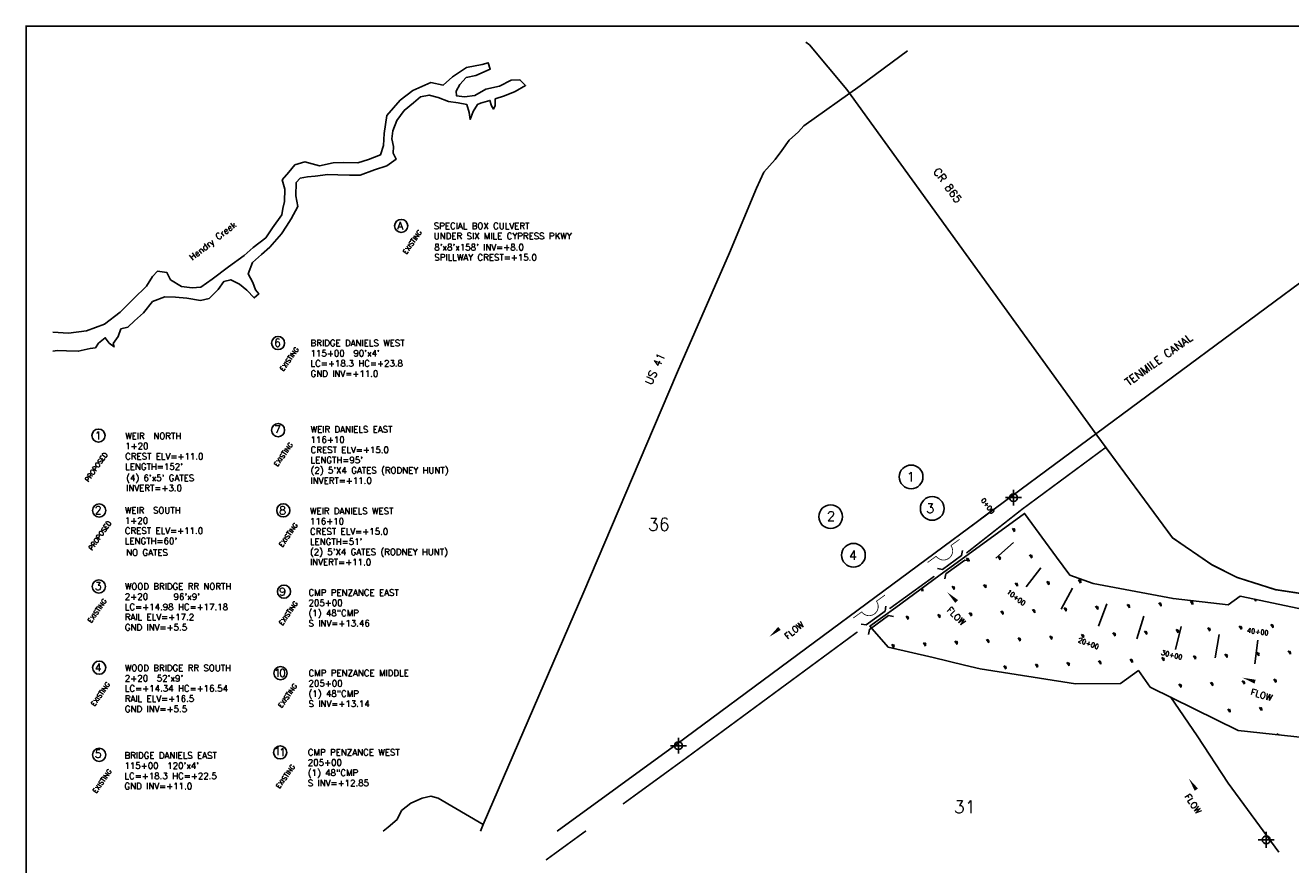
# Model space of a CAD drawing. Extents: x 225276 to 259236, y 777616 to 798996.
# Tile 2 of 5: x 225766 to 241761, y 788376 to 798996. Entities that reach past the tile are written whole.
import ezdxf
from ezdxf.enums import TextEntityAlignment as Align

# ---------------------------------------------------------------- set-up
doc = ezdxf.new("R2010")
doc.units = 0
doc.header["$LTSCALE"] = 800
doc.header["$PDMODE"] = 34
doc.header["$PDSIZE"] = 100
doc.linetypes.add('PHANTOM', pattern=[0])
doc.linetypes.add('STREAM', pattern=[0])
doc.layers.get('0').update_dxf_attribs({"linetype": 'CONTINUOUS'})
for name, color, linetype in [('BORDER', 1, 'CONTINUOUS'), ('HATCH', 3, 'CONTINUOUS'), ('LIMBS', 5, 'STREAM'), ('MAJROADS', 9, 'CONTINUOUS'), ('PLAKES', 5, 'CONTINUOUS'), ('ROW', 12, 'PHANTOM'), ('SEC', 2, 'CONTINUOUS'), ('STATIONS', 7, 'CONTINUOUS'), ('STRUCTTEXT', 7, 'CONTINUOUS'), ('STRUCTURES', 1, 'CONTINUOUS'), ('TEXT', 7, 'CONTINUOUS'), ('TRUNKS', 5, 'STREAM'), ('WATER', 4, 'CONTINUOUS'), ('WSHEDS', 11, 'CONTINUOUS')]:
    doc.layers.add(name, color=color, linetype=linetype)
doc.layers.get('0').freeze()
doc.styles.get("Standard").update_dxf_attribs({"font": 'ROMANT'})

# ---------------------------------------------------------------- blocks, each defined once
blk = doc.blocks.new('BRIDGE')
at = {"layer": 'STRUCTURES', "color": 0}
for points in [[(-165, -388), (-77, -299), (-77, 299), (-165, 388)], [(153, -388), (65, -299), (65, 299), (153, 388)]]:
    blk.add_lwpolyline(points, dxfattribs=at)
blk = doc.blocks.new('WEIR')
at = {"layer": 'STRUCTURES', "color": 0, "const_width": 20}
blk.add_lwpolyline([(0, 498), (0, 230, -1), (0, -230), (0, -498)], format="xyb", dxfattribs=at)
blk = doc.blocks.new('*X')
at = {"color": 0}
for p, q in [((238243, 792631), (238271, 792589)), ((238250, 792621), (238257, 792635)), ((238254, 792616), (238270, 792627)), ((238257, 792610), (238278, 792624)), ((238260, 792605), (238277, 792616)), ((238264, 792600), (238280, 792601)), ((237662, 792254), (237690, 792212)), ((237669, 792244), (237676, 792258)), ((237673, 792238), (237689, 792249)), ((238062, 792275), (238089, 792233)), ((238069, 792265), (238076, 792279)), ((238072, 792259), (238089, 792270)), ((238075, 792254), (238096, 792268)), ((238079, 792249), (238096, 792260)), ((238461, 792296), (238488, 792254)), ((238468, 792285), (238475, 792300)), ((238471, 792280), (238488, 792291)), ((238475, 792275), (238496, 792289)), ((238478, 792270), (238495, 792281)), ((238482, 792265), (238498, 792265)), ((237676, 792233), (237697, 792247)), ((237679, 792228), (237696, 792239)), ((237683, 792223), (237699, 792223)), ((238082, 792244), (238098, 792244)), ((238280, 791940), (238307, 791898)), ((238286, 791929), (238294, 791943)), ((238290, 791924), (238307, 791935)), ((238293, 791919), (238314, 791932)), ((238679, 791960), (238706, 791919)), ((238686, 791950), (238693, 791964)), ((238689, 791945), (238706, 791956)), ((238693, 791940), (238714, 791953)), ((238696, 791934), (238713, 791945)), ((238700, 791929), (238715, 791930)), ((239079, 791981), (239106, 791939)), ((239085, 791971), (239093, 791985)), ((239089, 791966), (239106, 791977)), ((239092, 791960), (239113, 791974)), ((239096, 791955), (239112, 791966)), ((239099, 791950), (239115, 791951)), ((237089, 791865), (237109, 791835)), ((237091, 791861), (237108, 791872)), ((237095, 791856), (237116, 791869)), ((237098, 791851), (237115, 791861)), ((237102, 791845), (237118, 791846)), ((237481, 791898), (237508, 791856)), ((237488, 791887), (237495, 791901)), ((237491, 791882), (237508, 791893)), ((237494, 791877), (237515, 791890)), ((237498, 791871), (237515, 791882)), ((237501, 791866), (237517, 791867)), ((237880, 791919), (237907, 791877)), ((237887, 791908), (237894, 791922)), ((237890, 791903), (237907, 791914)), ((237894, 791898), (237915, 791911)), ((237897, 791892), (237914, 791903)), ((237901, 791887), (237917, 791888)), ((238297, 791913), (238313, 791924)), ((238300, 791908), (238316, 791909)), ((238504, 791594), (238512, 791608)), ((238897, 791625), (238924, 791583)), ((238904, 791615), (238911, 791629)), ((238907, 791609), (238924, 791620)), ((238911, 791604), (238932, 791618)), ((238914, 791599), (238931, 791610)), ((239296, 791646), (239324, 791604)), ((239303, 791635), (239310, 791650)), ((239307, 791630), (239323, 791641)), ((239310, 791625), (239331, 791639)), ((239313, 791620), (239330, 791631)), ((239317, 791615), (239333, 791615)), ((239696, 791667), (239723, 791625)), ((239703, 791656), (239710, 791671)), ((239706, 791651), (239723, 791662)), ((239709, 791646), (239730, 791660)), ((239713, 791641), (239730, 791652)), ((239716, 791635), (239732, 791636)), ((240095, 791688), (240123, 791646)), ((240102, 791677), (240109, 791692)), ((240106, 791672), (240122, 791683)), ((240109, 791667), (240130, 791680)), ((240112, 791662), (240129, 791673)), ((240116, 791656), (240132, 791657)), ((240495, 791709), (240522, 791667)), ((240502, 791698), (240509, 791713)), ((240505, 791693), (240522, 791704)), ((240508, 791688), (240529, 791701)), ((240512, 791683), (240529, 791693)), ((240515, 791677), (240531, 791678)), ((241304, 791734), (241321, 791709)), ((241307, 791730), (241312, 791733)), ((241311, 791724), (241321, 791731)), ((241314, 791719), (241330, 791720)), ((236900, 791520), (236927, 791478)), ((236906, 791510), (236914, 791524)), ((236910, 791505), (236927, 791516)), ((236913, 791499), (236934, 791513)), ((236917, 791494), (236933, 791505)), ((236920, 791489), (236936, 791490)), ((237299, 791541), (237326, 791499)), ((237306, 791531), (237313, 791545)), ((237309, 791526), (237326, 791536)), ((237313, 791520), (237334, 791534)), ((237316, 791515), (237333, 791526)), ((237320, 791510), (237336, 791511)), ((237699, 791562), (237726, 791520)), ((237705, 791552), (237713, 791566)), ((237709, 791546), (237726, 791557)), ((237712, 791541), (237733, 791555)), ((237716, 791536), (237732, 791547)), ((237719, 791531), (237735, 791532)), ((238098, 791583), (238125, 791541)), ((238105, 791573), (238112, 791587)), ((238108, 791567), (238125, 791578)), ((238112, 791562), (238133, 791576)), ((238115, 791557), (238132, 791568)), ((238118, 791552), (238134, 791553)), ((238497, 791604), (238525, 791562)), ((238508, 791588), (238524, 791599)), ((238511, 791583), (238532, 791597)), ((238515, 791578), (238531, 791589)), ((238518, 791573), (238534, 791573)), ((238917, 791594), (238933, 791594)), ((239115, 791290), (239142, 791248)), ((239122, 791279), (239129, 791293)), ((239514, 791310), (239541, 791269)), ((239521, 791300), (239528, 791314)), ((239524, 791295), (239541, 791306)), ((239528, 791290), (239549, 791303)), ((239531, 791284), (239548, 791295)), ((239914, 791331), (239941, 791289)), ((239921, 791321), (239928, 791335)), ((239924, 791316), (239941, 791327)), ((239927, 791310), (239948, 791324)), ((239931, 791305), (239947, 791316)), ((239934, 791300), (239950, 791301)), ((240313, 791352), (240340, 791310)), ((240320, 791342), (240327, 791356)), ((240323, 791337), (240340, 791348)), ((240327, 791331), (240348, 791345)), ((240330, 791326), (240347, 791337)), ((240334, 791321), (240350, 791322)), ((240713, 791373), (240740, 791331)), ((240719, 791363), (240727, 791377)), ((240723, 791358), (240740, 791368)), ((240726, 791352), (240747, 791366)), ((240730, 791347), (240746, 791358)), ((240733, 791342), (240749, 791343)), ((241112, 791394), (241139, 791352)), ((241119, 791384), (241126, 791398)), ((241122, 791378), (241139, 791389)), ((241126, 791373), (241147, 791387)), ((241129, 791368), (241146, 791379)), ((241132, 791363), (241148, 791364)), ((241512, 791415), (241539, 791373)), ((241518, 791405), (241526, 791419)), ((241522, 791399), (241538, 791410)), ((241525, 791394), (241546, 791408)), ((241529, 791389), (241545, 791400)), ((241532, 791384), (241548, 791385)), ((236718, 791164), (236745, 791122)), ((236725, 791153), (236732, 791168)), ((236728, 791148), (236745, 791159)), ((236732, 791143), (236753, 791157)), ((236735, 791138), (236752, 791149)), ((236739, 791132), (236754, 791133)), ((237118, 791185), (237145, 791143)), ((237124, 791174), (237132, 791189)), ((237128, 791169), (237145, 791180)), ((237131, 791164), (237152, 791178)), ((237135, 791159), (237151, 791170)), ((237138, 791153), (237154, 791154)), ((237517, 791206), (237544, 791164)), ((237524, 791195), (237531, 791210)), ((237527, 791190), (237544, 791201)), ((237531, 791185), (237552, 791198)), ((237534, 791180), (237551, 791190)), ((237537, 791174), (237553, 791175)), ((237916, 791227), (237944, 791185)), ((237923, 791216), (237931, 791231)), ((237927, 791211), (237943, 791222)), ((237930, 791206), (237951, 791219)), ((237933, 791201), (237950, 791211)), ((237937, 791195), (237953, 791196)), ((238316, 791248), (238343, 791206)), ((238323, 791237), (238330, 791251)), ((238326, 791232), (238343, 791243)), ((238330, 791227), (238350, 791240)), ((238333, 791221), (238350, 791232)), ((238336, 791216), (238352, 791217)), ((238715, 791269), (238743, 791227)), ((238722, 791258), (238729, 791272)), ((238726, 791253), (238742, 791264)), ((238729, 791248), (238750, 791261)), ((238732, 791242), (238749, 791253)), ((238736, 791237), (238752, 791238)), ((239125, 791274), (239142, 791285)), ((239128, 791269), (239149, 791282)), ((239132, 791263), (239149, 791274)), ((239135, 791258), (239151, 791259)), ((239535, 791279), (239551, 791280)), ((239732, 790975), (239759, 790933)), ((239739, 790965), (239746, 790979)), ((239742, 790959), (239759, 790970)), ((240132, 790996), (240159, 790954)), ((240138, 790985), (240146, 791000)), ((240142, 790980), (240159, 790991)), ((240145, 790975), (240166, 790989)), ((240149, 790970), (240165, 790981)), ((240531, 791017), (240558, 790975)), ((240538, 791006), (240545, 791021)), ((240541, 791001), (240558, 791012)), ((240545, 790996), (240566, 791010)), ((240548, 790991), (240565, 791002)), ((240551, 790985), (240567, 790986)), ((240930, 791038), (240958, 790996)), ((240937, 791027), (240945, 791042)), ((240941, 791022), (240957, 791033)), ((240944, 791017), (240965, 791030)), ((240947, 791012), (240964, 791023)), ((240951, 791006), (240967, 791007)), ((241330, 791059), (241357, 791017)), ((241337, 791048), (241344, 791063)), ((241340, 791043), (241357, 791054)), ((241344, 791038), (241365, 791051)), ((241347, 791033), (241364, 791043)), ((241350, 791027), (241366, 791028)), ((241729, 791080), (241757, 791038)), ((241736, 791069), (241743, 791083)), ((241740, 791064), (241756, 791075)), ((241743, 791059), (241764, 791072)), ((241746, 791053), (241763, 791064)), ((241750, 791048), (241766, 791049)), ((238134, 790891), (238162, 790849)), ((238141, 790881), (238148, 790895)), ((238145, 790876), (238161, 790886)), ((238148, 790870), (238169, 790884)), ((238151, 790865), (238168, 790876)), ((238155, 790860), (238171, 790861)), ((238534, 790912), (238561, 790870)), ((238541, 790902), (238548, 790916)), ((238544, 790896), (238561, 790907)), ((238547, 790891), (238568, 790905)), ((238551, 790886), (238568, 790897)), ((238554, 790881), (238570, 790882)), ((238933, 790933), (238960, 790891)), ((238940, 790923), (238947, 790937)), ((238943, 790917), (238960, 790928)), ((238947, 790912), (238968, 790926)), ((238950, 790907), (238967, 790918)), ((238954, 790902), (238970, 790903)), ((239333, 790954), (239360, 790912)), ((239339, 790944), (239347, 790958)), ((239343, 790938), (239360, 790949)), ((239346, 790933), (239367, 790947)), ((239350, 790928), (239366, 790939)), ((239353, 790923), (239369, 790923)), ((239746, 790954), (239767, 790968)), ((239749, 790949), (239766, 790960)), ((239753, 790944), (239769, 790944)), ((240152, 790964), (240168, 790965)), ((240349, 790660), (240377, 790619)), ((240356, 790650), (240363, 790664)), ((240360, 790645), (240376, 790656)), ((240363, 790640), (240384, 790653)), ((240749, 790681), (240776, 790639)), ((240756, 790671), (240763, 790685)), ((240759, 790666), (240776, 790677)), ((240762, 790660), (240783, 790674)), ((240766, 790655), (240783, 790666)), ((240769, 790650), (240785, 790651)), ((241148, 790702), (241176, 790660)), ((241155, 790692), (241162, 790706)), ((241159, 790687), (241175, 790698)), ((241162, 790681), (241183, 790695)), ((241165, 790676), (241182, 790687)), ((241169, 790671), (241185, 790672)), ((241548, 790723), (241575, 790681)), ((241555, 790713), (241562, 790727)), ((241558, 790708), (241575, 790718)), ((241561, 790702), (241582, 790716)), ((241565, 790697), (241582, 790708)), ((241568, 790692), (241584, 790693)), ((239982, 790631), (239985, 790632)), ((240366, 790634), (240383, 790645)), ((240370, 790629), (240386, 790630)), ((240967, 790346), (240994, 790304)), ((240974, 790335), (240981, 790350)), ((240977, 790330), (240994, 790341)), ((240980, 790325), (241001, 790339)), ((240984, 790320), (241001, 790331)), ((241366, 790367), (241393, 790325)), ((241373, 790356), (241380, 790371)), ((241376, 790351), (241393, 790362)), ((241380, 790346), (241401, 790360)), ((241383, 790341), (241400, 790352)), ((241387, 790335), (241403, 790336)), ((240987, 790314), (241003, 790315)), ((241584, 790031), (241590, 790022)), ((241591, 790022), (241598, 790035)), ((241602, 790021), (241611, 790027)), ((241612, 790020), (241619, 790024))]:
    blk.add_line(p, q, dxfattribs=at)
blk = doc.blocks.new('FLARROW')
at = {"layer": 'PLAKES', "color": 0}
blk.add_lwpolyline([(0, 0, 0, 0.05, 0), (0.168, 0, 0, 0, -0.087559), (0.267, -0.018, 0, 0, 0.245722), (0.355, -0.006, 0, 0, -0.309425), (0.492, -0.004, 0, 0, 0), (0.558, -0.006, 0, 0, 0)], format="xyseb", dxfattribs=at)
blk.add_text('FLOW', height=0.08, dxfattribs=at).set_placement((0.295, -0.176), align=Align.CENTER)

msp = doc.modelspace()

# ---------------------------------------------------------------- linework, layer by layer
at = {"layer": 'BORDER', "color": 0, "const_width": 20}
msp.add_lwpolyline([(225776, 778166), (259176, 778166), (259176, 798986), (225776, 798986)], close=True, dxfattribs=at)
at = {"layer": 'LIMBS', "color": 0}
msp.add_lwpolyline([(240240, 790498), (240578, 790008), (240973, 789406), (241610, 788536)], dxfattribs=at)
at = {"layer": 'MAJROADS', "color": 0}
for points in [[(236919, 798673), (236318, 798232), (235608, 797726), (235541, 797647), (235421, 797541), (235328, 797412), (235243, 797300), (235102, 797138), (235008, 796937), (234667, 796117), (234012, 794611), (233707, 793899), (232827, 791829), (231553, 788883), (231519, 788802)], [(241894, 791807), (241575, 791855), (241083, 792011), (240759, 792173), (240268, 792513), (239310, 793809), (236151, 798183), (235679, 798748), (235632, 798783)], [(230289, 788802), (230353, 788849), (230466, 788950), (230521, 789061), (230639, 789156), (230781, 789216), (230894, 789245), (230985, 789218), (231553, 788883)]]:
    msp.add_lwpolyline(points, dxfattribs=at)
at = {"layer": 'ROW', "color": 0}
msp.add_lwpolyline([(242185, 791550), (241122, 791772), (240969, 791663), (240274, 791744), (239265, 791935), (238971, 792039), (238802, 792269), (238398, 792821), (237313, 792029), (236770, 791632), (236442, 791393), (236671, 791129), (237240, 790996), (237639, 790901), (237837, 790856), (239039, 790665), (239611, 790669), (239836, 790832), (239987, 790623), (241098, 790074), (242113, 789966)], dxfattribs=at)
at = {"layer": 'SEC', "color": 0}
for p in [(238257, 793020), (234022, 789882), (241452, 788691)]:
    msp.add_point(p, dxfattribs=at)
at = {"layer": 'STATIONS', "color": 0}
for p, q in [((237959, 792838), (237719, 792656)), ((238034, 792254), (238259, 792452)), ((238419, 791893), (238602, 792131)), ((238859, 791609), (239003, 791873)), ((239333, 791394), (239438, 791675)), ((239816, 791233), (239903, 791520)), ((240307, 791099), (240378, 791391)), ((240805, 790994), (240858, 791289)), ((241307, 790917), (241344, 791215))]:
    msp.add_line(p, q, dxfattribs=at)
at = {"layer": 'STRUCTTEXT', "color": 0}
for centre, radius in [((230518, 796458), 83.2), ((228961, 794976), 83.2), ((226691, 793805), 83.2), ((228961, 793874), 83.2), ((236963, 793282), 150), ((226700, 792858), 83.2), ((229027, 792859), 83.2), ((235946, 792779), 150), ((237230, 792884), 150), ((236234, 792291), 150), ((226696, 791896), 83.2), ((229036, 791831), 83.2), ((226700, 790869), 83.2), ((228992, 790799), 83.2), ((226700, 789766), 83.2), ((228988, 789797), 83.2)]:
    msp.add_circle(centre, radius, dxfattribs=at)
at = {"layer": 'TRUNKS', "color": 0, "linetype": 'STREAM'}
msp.add_lwpolyline([(245785, 798673), (242522, 796216), (238240, 793044), (234005, 789906), (232489, 788802)], dxfattribs=at)
at = {"layer": 'WATER', "color": 0}
msp.add_lwpolyline([(226116, 794874), (226172, 794880), (226286, 794879), (226435, 794872), (226585, 794907), (226652, 794914), (226692, 794973), (226776, 795043), (226824, 794975), (226889, 794928), (226878, 794972), (226940, 795058), (226974, 795154), (227062, 795176), (227147, 795257), (227260, 795359), (227374, 795502), (227528, 795560), (227665, 795555), (227807, 795544), (227982, 795515), (228088, 795539), (228203, 795652), (228274, 795754), (228362, 795776), (228473, 795721), (228568, 795645), (228660, 795546), (228716, 795597), (228677, 795651), (228644, 795741), (228585, 795853), (228638, 795994), (228751, 796095), (228857, 796191), (229005, 796359), (229069, 796456), (229127, 796549), (229212, 796703), (229187, 796839), (229191, 797006), (229242, 797064), (229335, 797078), (229432, 797086), (229592, 797108), (229717, 797105), (229866, 797098), (229998, 797100), (230178, 797166), (230336, 797218), (230452, 797301), (230417, 797378), (230419, 797462), (230399, 797561), (230410, 797662), (230462, 797791), (230555, 797920), (230673, 798014), (230763, 798089), (230869, 798113), (230984, 798082), (231114, 798031), (231237, 798016), (231347, 797992), (231378, 797891), (231388, 797805), (231429, 797906), (231480, 797994), (231518, 798011), (231638, 798046), (231657, 797976), (231686, 797936), (231705, 797980), (231707, 798064), (231822, 798105), (231957, 798160), (232090, 798235), (232018, 798307), (231909, 798301), (231758, 798224), (231589, 798186), (231450, 798107), (231316, 798093), (231216, 798104), (231214, 798164), (231258, 798247), (231338, 798335), (231463, 798363), (231644, 798441), (231616, 798523), (231540, 798500), (231341, 798461), (231166, 798346), (231046, 798240), (230890, 798272), (230663, 798172), (230504, 798048), (230334, 797854), (230302, 797626), (230295, 797477), (230257, 797357), (230104, 797298), (229970, 797255), (229791, 797260), (229659, 797258), (229484, 797216), (229301, 797270), (229174, 797231), (229098, 797136), (229011, 797042), (229045, 796922), (229043, 796767), (229022, 796680), (229009, 796598), (228891, 796432), (228805, 796308), (228646, 796185), (228533, 796083), (228336, 795942), (228129, 795784), (227986, 795682), (227877, 795676), (227742, 795693), (227600, 795776), (227555, 795868), (227438, 795887), (227373, 795820), (227298, 795695), (227134, 795536), (226967, 795365), (226768, 795213), (226538, 795131), (226311, 795102), (226115, 795115)], dxfattribs=at)
at = {"layer": 'WSHEDS', "color": 0, "const_width": 20}
for points in [[(237662, 792319), (238366, 792873), (239423, 793655), (240268, 792513), (240759, 792173), (241083, 792011), (241575, 791855), (241894, 791807)], [(236690, 791615), (237257, 792026)], [(233321, 789144), (234131, 789734), (236285, 791322)], [(232348, 788436), (232854, 788805)]]:
    msp.add_lwpolyline(points, dxfattribs=at)

# ---------------------------------------------------------------- block references
at = {"layer": 'HATCH', "color": 0}
msp.add_blockref('*X', (0, 0), dxfattribs=at)
msp.add_blockref('*X', (0, 0), dxfattribs=at)
at = {"layer": 'STRUCTURES', "color": 0, "xscale": 0.5, "yscale": 0.5, "zscale": 0.5, "rotation": 305.9341666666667}
for name, p in [('WEIR', (237373, 792346)), ('BRIDGE', (237502, 792169)), ('WEIR', (236432, 791642)), ('BRIDGE', (236537, 791466))]:
    msp.add_blockref(name, p, dxfattribs=at)
at = {"layer": 'TRUNKS', "color": 0, "xscale": 1000, "yscale": 1000, "zscale": 1000}
for p, rotation in [((237419, 791824), 315.6030911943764), ((235170, 791258), 39.8636215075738), ((241151, 790742), 342.7585406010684), ((240474, 789465), 304.2490330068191)]:
    msp.add_blockref('FLARROW', p, dxfattribs=dict(at, rotation=rotation))

# ---------------------------------------------------------------- texts
at = {"layer": 'MAJROADS', "color": 0}
for s, rotation, p in [('CR 865', 305.9342, (237236, 797146)), ('US 41', 65.9342, (233684, 794438))]:
    msp.add_text(s, height=100, rotation=rotation, dxfattribs=at).set_placement(p)
at = {"layer": 'STATIONS', "color": 0}
for s, rotation, p in [('0+00', 307.1596, (237909, 792897)), ('10+00', 322.4094, (238273, 791733)), ('40+00', 352.9203, (241342, 791295)), ('20+00', 339.6626, (239195, 791148)), ('30+00', 346.427, (240252, 791001))]:
    msp.add_text(s, height=60, rotation=rotation, dxfattribs=at).set_placement(p, align=Align.CENTER)
at = {"layer": 'STRUCTTEXT', "color": 0}
for s, height, p in [('A', 99.9, (230466, 796411)), ('SPECIAL BOX CULVERT', 79.92, (230929, 796418)), ('UNDER SIX MILE CYPRESS PKWY', 79.92, (230929, 796289)), ('6', 99.9, (228910, 794930)), ('BRIDGE DANIELS WEST', 79.92, (229372, 794937)), ("115+00  90'x4'", 79.92, (229372, 794807)), ('LC=+18.3 HC=+23.8', 79.92, (229372, 794678)), ('GND INV=+11.0', 79.92, (229372, 794549)), ('1', 99.9, (226645, 793755)), ('7', 99.9, (228910, 793835)), ('WEIR DANIELS EAST', 79.92, (229372, 793843)), ('WEIR  NORTH', 79.92, (227028, 793761)), ('1+20', 79.9, (227028, 793632)), ('116+10', 79.9, (229372, 793714)), ('CREST ELV=+11.0', 79.92, (227028, 793503)), ('CREST ELV=+15.0', 79.92, (229372, 793585)), ("LENGTH=95'", 79.9, (229372, 793455)), ("LENGTH=152'", 79.92, (227028, 793373)), ("(2) 5'X4 GATES (RODNEY HUNT)", 79.92, (229372, 793326)), ("(4) 6'x5' GATES", 79.92, (227041, 793230)), ('INVERT=+11.0', 79.92, (229372, 793196)), ('1', 120, (236906, 793224)), ('INVERT=+3.0', 79.92, (227041, 793101)), ('2', 99.9, (226645, 792812)), ('WEIR  SOUTH', 79.92, (227024, 792819)), ('8', 99.9, (228976, 792808)), ('WEIR DANIELS WEST', 79.92, (229364, 792811)), ('3', 120, (237153, 792825)), ('1+20', 79.9, (227024, 792690)), ('116+10', 79.9, (229364, 792682)), ('2', 120, (235900, 792725)), ('CREST ELV=+11.0', 79.92, (227024, 792561)), ('CREST ELV=+15.0', 79.92, (229364, 792552)), ("LENGTH=60'", 79.9, (227024, 792431)), ("LENGTH=51'", 79.9, (229364, 792423)), ('NO GATES', 79.9, (227041, 792286)), ("(2) 5'X4 GATES (RODNEY HUNT)", 79.92, (229364, 792294)), ('4', 120, (236177, 792232)), ('INVERT=+11.0', 79.92, (229364, 792164)), ('3', 99.9, (226645, 791851)), ('WOOD BRIDGE RR NORTH', 79.92, (227024, 791857)), ('2+20', 79.9, (227024, 791728)), ("96'x9'", 79.9, (227640, 791726)), ('9', 99.9, (228976, 791780)), ('CMP PENZANCE EAST', 79.92, (229346, 791779)), ('LC=+14.98 HC=+17.18', 79.92, (227024, 791598)), ('205+00', 79.9, (229346, 791649)), ('(1) 48"CMP', 79.9, (229346, 791520)), ('RAIL ELV=+17.2', 79.92, (227024, 791469)), ('S INV=+13.46', 79.92, (229346, 791391)), ('GND INV=+5.5', 79.92, (227024, 791339)), ('4', 99.9, (226645, 790823)), ('WOOD BRIDGE RR SOUTH', 79.92, (227024, 790825)), ('1', 99.9, (228910, 790753)), ('0', 99.9, (228975, 790752)), ('CMP PENZANCE MIDDLE', 79.92, (229346, 790760)), ("2+20  52'x9'", 79.92, (227024, 790695)), ('205+00', 79.9, (229346, 790630)), ('LC=+14.34 HC=+16.54', 79.92, (227024, 790566)), ('RAIL ELV=+16.5', 79.92, (227024, 790437)), ('(1) 48"CMP', 79.9, (229346, 790501)), ('GND INV=+5.5', 79.92, (227024, 790307)), ('S INV=+13.14', 79.92, (229346, 790372)), ('1', 99.9, (228910, 789763)), ('1', 99.9, (228975, 789750)), ('5', 99.9, (226645, 789729)), ('BRIDGE DANIELS EAST', 79.92, (227019, 789718)), ('205+00', 79.9, (229337, 789629)), ('CMP PENZANCE WEST', 79.92, (229337, 789758)), ("115+00  120'x4'", 79.92, (227019, 789589)), ('LC=+18.3 HC=+22.5', 79.92, (227019, 789459)), ('(1) 48"CMP', 79.9, (229337, 789499)), ('GND INV=+11.0', 79.92, (227019, 789330)), ('S INV=+12.85', 79.92, (229337, 789370))]:
    msp.add_text(s, height=height, dxfattribs=at).set_placement(p)
for s, p in [('EXISTING', (230585, 796096)), ('EXISTING', (229029, 794614)), ('EXISTING', (228955, 793408)), ('PROPOSED', (226564, 793214)), ('PROPOSED', (226611, 792349)), ('EXISTING', (229018, 792391)), ('EXISTING', (226601, 791431)), ('EXISTING', (229018, 791400)), ('EXISTING', (226643, 790377)), ('EXISTING', (229008, 790356)), ('EXISTING', (226664, 789276)), ('EXISTING', (228981, 789334))]:
    msp.add_text(s, height=60, rotation=55, dxfattribs=at).set_placement(p)
at = {"layer": 'TEXT', "color": 0}
for s, height, p in [("8'x8'x158' INV=+8.0", 80, (230936, 796149)), ('SPILLWAY CREST=+15.0', 80, (230936, 796019)), ('36', 160, (233637, 792602)), ('31', 160, (237505, 789027))]:
    msp.add_text(s, height=height, dxfattribs=at).set_placement(p)
at = {"layer": 'TRUNKS', "color": 0}
msp.add_text('TENMILE CANAL', height=100, rotation=36, dxfattribs=at).set_placement((239711, 794426))
at = {"layer": 'WATER', "color": 0}
msp.add_text('Hendry Creek', height=80, rotation=38, dxfattribs=at).set_placement((227875, 796015))

doc.saveas('drawing.dxf')
